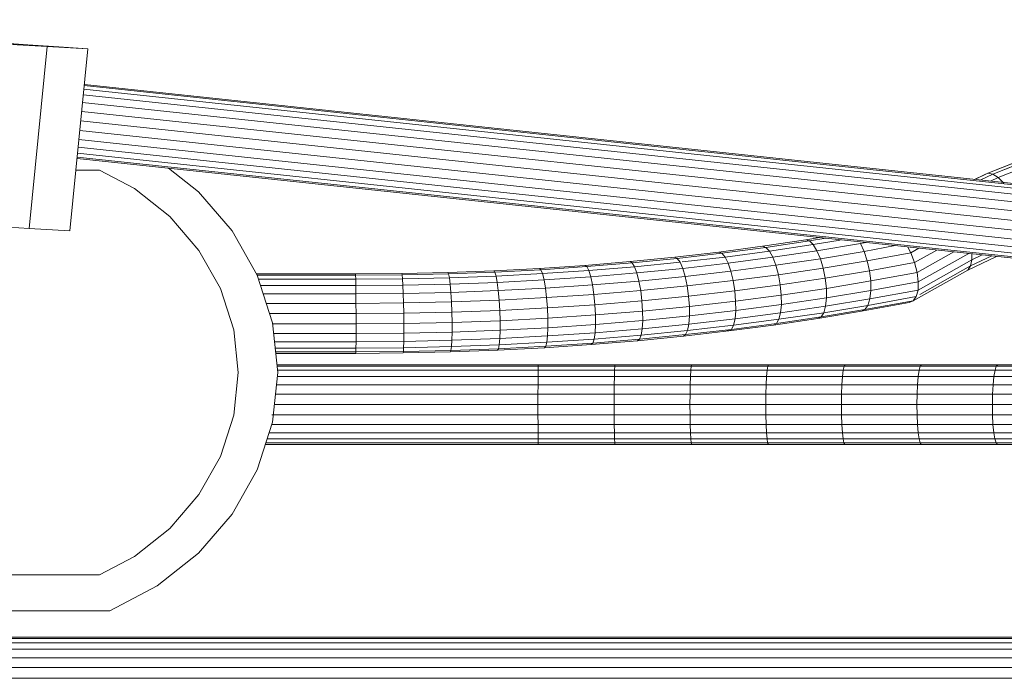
# Model space of a CAD drawing. Header units: millimetres. Extents: x -5903 to 5148, y -923 to 11622.
# Tile 6 of 37: x 2780 to 3084, y 7198 to 7402. Entities that reach past the tile are written whole.
import ezdxf

# ---------------------------------------------------------------- set-up
doc = ezdxf.new("R2010")
doc.units = ezdxf.units.MM
doc.layers.add('G-XREF-____-OTLN', color=7, linetype='Continuous', lineweight=9, true_color=0x007f7f)
doc.layers.add('I-FURN-____-OTLN', color=7, linetype='Continuous', lineweight=9)

# ---------------------------------------------------------------- blocks, each defined once
blk = doc.blocks.new('Gym_Bicycle - BYCYCLE_dwg-951122-Level 1')
at = {"layer": 'G-XREF-____-OTLN'}
for p, q in [((1582.37, 201.99), (828.97, 201.99)), ((1582.37, 201.99), (828.97, 201.99)), ((1582.37, 201.99), (828.97, 201.99)), ((1582.37, 198.7), (828.97, 198.7)), ((828.97, 198.7), (1582.37, 198.7)), ((1582.37, 195.64), (828.97, 195.64)), ((828.97, 195.64), (1582.37, 195.64)), ((1580.83, 193.01), (828.97, 193.01)), ((828.97, 193.01), (1580.83, 193.01)), ((828.97, 190.99), (1579.83, 190.99)), ((828.97, 190.99), (1579.83, 190.99)), ((1579.83, 189.72), (828.97, 189.72)), ((828.97, 189.72), (1579.83, 189.72)), ((1578.97, 189.29), (828.97, 189.29)), ((828.97, 189.29), (1578.97, 189.29)), ((1253.94, 181.11), (1239.36, 173.44)), ((1253.94, 181.11), (1454.83, 181.11)), ((1253.94, 181.11), (1454.83, 181.11)), ((1226.62, 163.39), (1239.36, 173.44)), ((1257.18, 170.03), (1246.41, 164.36)), ((1451.07, 170.03), (1257.18, 170.03)), ((1451.07, 170.03), (1257.18, 170.03)), ((1246.41, 164.36), (1235.43, 155.69)), ((1216.21, 151.3), (1226.62, 163.39)), ((1226.45, 145.28), (1235.43, 155.69)), ((1216.21, 151.3), (1208.49, 137.64)), ((1219.8, 133.49), (1226.45, 145.28)), ((1208.49, 137.64), (1203.74, 122.88)), ((1215.7, 120.77), (1219.8, 133.49)), ((956.44, 129.75), (979.9, 129.75)), ((956.92, 129.33), (980.32, 129.33)), ((957.38, 128.1), (980.71, 128.1)), ((979.9, 129.75), (1003.43, 129.75)), ((979.9, 129.75), (980.32, 129.33)), ((980.32, 129.33), (980.71, 128.1)), ((980.32, 129.33), (1003.78, 129.33)), ((980.71, 128.1), (980.32, 129.33)), ((981.04, 126.15), (980.71, 128.1)), ((980.71, 128.1), (1004.1, 128.1)), ((1003.43, 129.75), (1027.02, 129.75)), ((1003.78, 129.33), (1003.43, 129.75)), ((1003.78, 129.33), (1027.3, 129.33)), ((1003.78, 129.33), (1004.1, 128.1)), ((1004.38, 126.15), (1004.1, 128.1)), ((1004.1, 128.1), (1027.56, 128.1)), ((1004.1, 128.1), (1004.38, 126.15)), ((1027.02, 129.75), (1050.65, 129.75)), ((1027.02, 129.75), (1027.3, 129.33)), ((1027.3, 129.33), (1050.86, 129.33)), ((1027.3, 129.33), (1027.56, 128.1)), ((1027.56, 128.1), (1027.78, 126.15)), ((1027.56, 128.1), (1051.06, 128.1)), ((1027.56, 128.1), (1027.78, 126.15)), ((1050.65, 129.75), (1074.32, 129.75)), ((1050.86, 129.33), (1050.65, 129.75)), ((1050.86, 129.33), (1051.06, 128.1)), ((1050.86, 129.33), (1074.46, 129.33)), ((1051.06, 128.1), (1050.86, 129.33)), ((1051.22, 126.15), (1051.06, 128.1)), ((1051.06, 128.1), (1074.59, 128.1)), ((1074.32, 129.75), (1098.01, 129.75)), ((1074.46, 129.33), (1074.32, 129.75)), ((1074.46, 129.33), (1074.59, 128.1)), ((1074.46, 129.33), (1098.08, 129.33)), ((1074.7, 126.15), (1074.59, 128.1)), ((1074.59, 128.1), (1098.14, 128.1)), ((1098.01, 129.75), (1121.71, 129.75)), ((1098.01, 129.75), (1098.08, 129.33)), ((1098.08, 129.33), (1098.14, 128.1)), ((1098.08, 129.33), (1121.73, 129.33)), ((1098.2, 126.15), (1098.14, 128.1)), ((1098.14, 128.1), (1121.75, 128.1)), ((1098.14, 128.1), (1121.75, 128.1)), ((1121.71, 129.75), (1205.95, 129.75)), ((1121.73, 129.33), (1121.71, 129.75)), ((1121.71, 129.75), (1205.95, 129.75)), ((1121.73, 129.33), (1205.81, 129.33)), ((1121.73, 129.33), (1121.75, 128.1)), ((1205.81, 129.33), (1121.73, 129.33)), ((1121.73, 129.33), (1121.75, 128.1)), ((1121.76, 126.15), (1121.75, 128.1)), ((1121.75, 128.1), (1205.42, 128.1)), ((1121.75, 128.1), (1205.42, 128.1)), ((1121.75, 128.1), (1121.76, 126.15)), ((957.76, 126.15), (981.04, 126.15)), ((981.04, 126.15), (981.28, 123.61)), ((981.04, 126.15), (1004.38, 126.15)), ((1004.38, 126.15), (1004.59, 123.61)), ((1004.38, 126.15), (1027.78, 126.15)), ((1027.94, 123.61), (1027.78, 126.15)), ((1027.78, 126.15), (1051.22, 126.15)), ((1051.35, 123.61), (1051.22, 126.15)), ((1051.22, 126.15), (1074.7, 126.15)), ((1074.7, 126.15), (1074.78, 123.61)), ((1074.7, 126.15), (1098.2, 126.15)), ((1098.2, 126.15), (1098.24, 123.61)), ((1098.2, 126.15), (1121.76, 126.15)), ((1121.76, 126.15), (1121.77, 123.61)), ((1121.76, 126.15), (1204.79, 126.15)), ((1121.76, 126.15), (1204.79, 126.15)), ((958.05, 123.61), (981.28, 123.61)), ((981.28, 123.61), (981.44, 120.66)), ((981.28, 123.61), (1004.59, 123.61)), ((1004.59, 123.61), (1004.71, 120.66)), ((1004.59, 123.61), (1027.94, 123.61)), ((1028.05, 120.66), (1027.94, 123.61)), ((1027.94, 123.61), (1051.35, 123.61)), ((1051.42, 120.66), (1051.35, 123.61)), ((1051.35, 123.61), (1074.78, 123.61)), ((1074.83, 120.66), (1074.78, 123.61)), ((1074.78, 123.61), (1098.24, 123.61)), ((1098.27, 120.66), (1098.24, 123.61)), ((1098.24, 123.61), (1121.77, 123.61)), ((1121.77, 123.61), (1121.78, 120.66)), ((1121.77, 123.61), (1203.97, 123.61)), ((1203.74, 122.88), (1202.14, 107.57)), ((958.23, 120.66), (981.44, 120.66)), ((981.48, 117.48), (981.44, 120.66)), ((981.44, 120.66), (1004.71, 120.66)), ((981.44, 120.66), (981.48, 117.48)), ((1004.75, 117.48), (1004.71, 120.66)), ((1004.71, 120.66), (1028.05, 120.66)), ((1004.75, 117.48), (1004.71, 120.66)), ((1028.08, 117.48), (1028.05, 120.66)), ((1028.05, 120.66), (1051.42, 120.66)), ((1051.42, 120.66), (1051.45, 117.48)), ((1051.42, 120.66), (1074.83, 120.66)), ((1074.83, 120.66), (1074.85, 117.48)), ((1074.83, 120.66), (1098.27, 120.66)), ((1074.83, 120.66), (1074.85, 117.48)), ((1098.27, 117.48), (1098.27, 120.66)), ((1098.27, 120.66), (1121.78, 120.66)), ((1098.27, 120.66), (1098.27, 117.48)), ((1121.78, 120.66), (1121.78, 117.48)), ((1121.78, 120.66), (1203.97, 120.66)), ((1121.78, 117.48), (1121.78, 120.66)), ((1214.32, 107.57), (1215.7, 120.77)), ((958.28, 117.48), (981.48, 117.48)), ((981.42, 114.31), (981.48, 117.48)), ((981.48, 117.48), (1004.75, 117.48)), ((981.48, 117.48), (1004.75, 117.48)), ((1004.7, 114.31), (1004.75, 117.48)), ((1004.75, 117.48), (1004.7, 114.31)), ((1004.75, 117.48), (1028.08, 117.48)), ((1028.03, 114.31), (1028.08, 117.48)), ((1028.08, 117.48), (1051.45, 117.48)), ((1051.45, 117.48), (1051.41, 114.31)), ((1051.45, 117.48), (1074.85, 117.48)), ((1074.85, 117.48), (1074.83, 114.31)), ((1074.85, 117.48), (1074.83, 114.31)), ((1074.85, 117.48), (1098.27, 117.48)), ((1098.26, 114.31), (1098.27, 117.48)), ((1098.27, 117.48), (1121.78, 117.48)), ((1121.78, 114.31), (1121.78, 117.48)), ((1121.78, 117.48), (1203.17, 117.48)), ((1121.78, 114.31), (1121.78, 117.48)), ((958.21, 114.31), (981.42, 114.31)), ((981.42, 114.31), (981.25, 111.35)), ((981.42, 114.31), (1004.7, 114.31)), ((1004.56, 111.35), (1004.7, 114.31)), ((1004.7, 114.31), (1028.03, 114.31)), ((1027.92, 111.35), (1028.03, 114.31)), ((1028.03, 114.31), (1051.41, 114.31)), ((1051.41, 114.31), (1051.33, 111.35)), ((1051.41, 114.31), (1074.83, 114.31)), ((1074.77, 111.35), (1074.83, 114.31)), ((1074.83, 114.31), (1074.77, 111.35)), ((1074.83, 114.31), (1098.26, 114.31)), ((1098.24, 111.35), (1098.26, 114.31)), ((1098.26, 114.31), (1121.78, 114.31)), ((1121.77, 111.35), (1121.78, 114.31)), ((1121.78, 114.31), (1202.84, 114.31)), ((1202.84, 114.31), (1121.78, 114.31)), ((958.01, 111.35), (981.25, 111.35)), ((980.98, 108.81), (981.25, 111.35)), ((981.25, 111.35), (1004.56, 111.35)), ((1004.56, 111.35), (1004.34, 108.81)), ((1004.56, 111.35), (1027.92, 111.35)), ((1027.92, 111.35), (1027.74, 108.81)), ((1027.92, 111.35), (1051.33, 111.35)), ((1051.33, 111.35), (1051.2, 108.81)), ((1051.33, 111.35), (1051.2, 108.81)), ((1051.33, 111.35), (1074.77, 111.35)), ((1074.77, 111.35), (1074.68, 108.81)), ((1074.77, 111.35), (1098.24, 111.35)), ((1098.19, 108.81), (1098.24, 111.35)), ((1098.24, 111.35), (1121.77, 111.35)), ((1121.76, 108.81), (1121.77, 111.35)), ((1121.77, 111.35), (1202.53, 111.35)), ((1121.77, 111.35), (1202.53, 111.35)), ((1264.11, 41.48), (652.61, 106.67)), ((1264.11, 41.48), (652.61, 106.67)), ((957.3, 106.86), (980.64, 106.86)), ((957.7, 108.81), (980.98, 108.81)), ((980.25, 105.64), (980.64, 106.86)), ((980.98, 108.81), (980.64, 106.86)), ((980.64, 106.86), (1004.05, 106.86)), ((980.98, 108.81), (1004.34, 108.81)), ((1004.05, 106.86), (1003.72, 105.64)), ((1004.05, 106.86), (1004.34, 108.81)), ((1004.05, 106.86), (1027.52, 106.86)), ((1004.34, 108.81), (1027.74, 108.81)), ((1027.52, 106.86), (1027.25, 105.64)), ((1027.25, 105.64), (1027.52, 106.86)), ((1027.74, 108.81), (1027.52, 106.86)), ((1027.52, 106.86), (1051.03, 106.86)), ((1027.74, 108.81), (1051.2, 108.81)), ((1050.83, 105.64), (1051.03, 106.86)), ((1051.2, 108.81), (1051.03, 106.86)), ((1051.03, 106.86), (1074.57, 106.86)), ((1051.03, 106.86), (1074.57, 106.86)), ((1051.2, 108.81), (1074.68, 108.81)), ((1074.44, 105.64), (1074.57, 106.86)), ((1074.57, 106.86), (1074.68, 108.81)), ((1074.57, 106.86), (1098.13, 106.86)), ((1074.68, 108.81), (1098.19, 108.81)), ((1098.13, 106.86), (1098.07, 105.64)), ((1098.13, 106.86), (1098.07, 105.64)), ((1098.13, 106.86), (1098.19, 108.81)), ((1098.13, 106.86), (1121.74, 106.86)), ((1098.19, 108.81), (1121.76, 108.81)), ((1121.74, 106.86), (1121.73, 105.64)), ((1121.74, 106.86), (1121.73, 105.64)), ((1121.74, 106.86), (1121.76, 108.81)), ((1121.74, 106.86), (1202.21, 106.86)), ((1121.76, 108.81), (1202.27, 108.81)), ((1203.74, 92.26), (1202.14, 107.57)), ((1215.7, 94.37), (1214.32, 107.57)), ((1263.95, 39.88), (652.17, 105.1)), ((652.17, 105.1), (1263.95, 39.88)), ((1264.07, 41.05), (652.5, 106.25)), ((1264.07, 41.05), (652.5, 106.25)), ((956.35, 105.22), (979.83, 105.22)), ((956.84, 105.64), (980.25, 105.64)), ((980.25, 105.64), (979.83, 105.22)), ((979.83, 105.22), (1003.37, 105.22)), ((980.25, 105.64), (1003.72, 105.64)), ((1003.37, 105.22), (1003.72, 105.64)), ((1003.37, 105.22), (1026.97, 105.22)), ((1003.72, 105.64), (1027.25, 105.64)), ((1026.97, 105.22), (1027.25, 105.64)), ((1026.97, 105.22), (1050.62, 105.22)), ((1027.25, 105.64), (1050.83, 105.64)), ((1050.83, 105.64), (1050.62, 105.22)), ((1050.62, 105.22), (1074.3, 105.22)), ((1074.3, 105.22), (1050.62, 105.22)), ((1050.83, 105.64), (1074.44, 105.64)), ((1074.44, 105.64), (1074.3, 105.22)), ((1074.3, 105.22), (1098, 105.22)), ((1074.44, 105.64), (1098.07, 105.64)), ((1098, 105.22), (1098.07, 105.64)), ((1098.07, 105.64), (1098, 105.22)), ((1098, 105.22), (1121.71, 105.22)), ((1098.07, 105.64), (1121.73, 105.64)), ((1121.71, 105.22), (1121.73, 105.64)), ((1121.71, 105.22), (1202.38, 105.22)), ((1121.73, 105.64), (1202.34, 105.64)), ((1121.73, 105.64), (1202.34, 105.64)), ((1263.53, 35.65), (650.69, 100.98)), ((1263.53, 35.65), (650.69, 100.98)), ((1263.77, 38.03), (651.59, 103.3)), ((1263.77, 38.03), (651.59, 103.3)), ((1134.28, 100.68), (1119.78, 99.92)), ((1133.97, 100.25), (1148.64, 100.8)), ((1133.97, 100.25), (1134.28, 100.68)), ((1148.84, 101.22), (1134.28, 100.68)), ((1148.64, 100.8), (1148.47, 99.58)), ((1148.84, 101.22), (1148.64, 100.8)), ((1148.64, 100.8), (1163.35, 101.13)), ((1148.84, 101.22), (1163.45, 101.55)), ((1163.26, 99.91), (1163.35, 101.13)), ((1163.35, 101.13), (1163.45, 101.55)), ((1178.01, 101.24), (1163.35, 101.13)), ((1178.03, 101.66), (1163.45, 101.55)), ((1163.45, 101.55), (1178.03, 101.66)), ((1178.01, 101.24), (1177.99, 100.02)), ((1178.01, 101.24), (1178.03, 101.66)), ((1202.8, 101.24), (1178.01, 101.24)), ((1202.8, 101.24), (1178.01, 101.24)), ((1202.76, 101.66), (1178.03, 101.66)), ((1263.26, 32.88), (648.31, 98.44)), ((1263.26, 32.88), (648.31, 98.44)), ((1090.45, 97.3), (1076.18, 95.89)), ((1091.07, 97.75), (1076.89, 96.34)), ((1076.89, 96.34), (1091.07, 97.75)), ((1090.45, 97.3), (1089.95, 96.06)), ((1089.95, 96.06), (1090.45, 97.3)), ((1104.86, 98.5), (1090.45, 97.3)), ((1090.45, 97.3), (1091.07, 97.75)), ((1105.37, 98.94), (1091.07, 97.75)), ((1104.44, 97.26), (1104.86, 98.5)), ((1119.04, 98.25), (1104.44, 97.26)), ((1119.04, 98.25), (1104.44, 97.26)), ((1119.37, 99.49), (1104.86, 98.5)), ((1104.86, 98.5), (1105.37, 98.94)), ((1119.78, 99.92), (1105.37, 98.94)), ((1118.81, 96.3), (1119.04, 98.25)), ((1118.81, 96.3), (1119.04, 98.25)), ((1119.04, 98.25), (1119.37, 99.49)), ((1133.72, 99.02), (1119.04, 98.25)), ((1133.72, 99.02), (1119.04, 98.25)), ((1133.97, 100.25), (1119.37, 99.49)), ((1133.97, 100.25), (1119.37, 99.49)), ((1119.37, 99.49), (1119.78, 99.92)), ((1133.72, 99.02), (1133.55, 97.07)), ((1133.55, 97.07), (1133.72, 99.02)), ((1133.55, 97.07), (1148.35, 97.63)), ((1133.97, 100.25), (1133.72, 99.02)), ((1133.72, 99.02), (1148.47, 99.58)), ((1148.35, 97.63), (1148.3, 95.09)), ((1148.3, 95.09), (1148.35, 97.63)), ((1148.47, 99.58), (1148.35, 97.63)), ((1148.35, 97.63), (1163.21, 97.96)), ((1148.35, 97.63), (1163.21, 97.96)), ((1148.47, 99.58), (1163.26, 99.91)), ((1163.21, 97.96), (1163.18, 95.42)), ((1163.21, 97.96), (1163.26, 99.91)), ((1177.97, 98.07), (1163.21, 97.96)), ((1177.99, 100.02), (1163.26, 99.91)), ((1177.99, 100.02), (1163.26, 99.91)), ((1177.96, 95.53), (1177.97, 98.07)), ((1177.99, 100.02), (1177.97, 98.07)), ((1177.97, 98.07), (1177.99, 100.02)), ((1203.13, 98.07), (1177.97, 98.07)), ((1203.13, 98.07), (1177.97, 98.07)), ((1202.93, 100.02), (1177.99, 100.02)), ((1262.96, 29.92), (646.32, 95.66)), ((646.32, 95.66), (1262.96, 29.92)), ((1062.06, 94.26), (1048.11, 92.43)), ((1062.87, 94.73), (1049.02, 92.91)), ((1075.6, 94.63), (1061.4, 93)), ((1062.06, 94.26), (1061.4, 93)), ((1076.18, 95.89), (1062.06, 94.26)), ((1062.06, 94.26), (1062.87, 94.73)), ((1076.89, 96.34), (1062.87, 94.73)), ((1063.79, 94.37), (1062.95, 94.7)), ((1063.79, 94.37), (1062.95, 94.7)), ((1075.6, 94.63), (1075.2, 92.66)), ((1089.95, 96.06), (1075.6, 94.63)), ((1076.18, 95.89), (1075.6, 94.63)), ((1076.18, 95.89), (1076.89, 96.34)), ((1089.61, 94.09), (1089.95, 96.06)), ((1104.15, 95.3), (1089.61, 94.09)), ((1104.44, 97.26), (1089.95, 96.06)), ((1104.44, 97.26), (1089.95, 96.06)), ((1104.02, 92.76), (1104.15, 95.3)), ((1104.15, 95.3), (1104.44, 97.26)), ((1118.81, 96.3), (1104.15, 95.3)), ((1104.15, 95.3), (1118.81, 96.3)), ((1118.81, 96.3), (1118.7, 93.75)), ((1133.46, 94.53), (1118.7, 93.75)), ((1133.55, 97.07), (1118.81, 96.3)), ((1133.55, 97.07), (1133.46, 94.53)), ((1133.46, 94.53), (1133.55, 97.07)), ((1148.3, 95.09), (1133.46, 94.53)), ((1148.3, 95.09), (1133.46, 94.53)), ((1133.48, 91.57), (1133.46, 94.53)), ((1148.3, 95.09), (1163.18, 95.42)), ((1163.18, 95.42), (1148.3, 95.09)), ((1148.31, 92.13), (1148.3, 95.09)), ((1148.31, 92.13), (1148.3, 95.09)), ((1177.96, 95.53), (1163.18, 95.42)), ((1163.18, 95.42), (1177.96, 95.53)), ((1163.18, 95.42), (1163.18, 92.46)), ((1163.18, 92.46), (1163.18, 95.42)), ((1203.4, 95.53), (1177.96, 95.53)), ((1177.96, 92.57), (1177.96, 95.53)), ((1177.96, 92.57), (1177.96, 95.53)), ((1219.8, 81.65), (1215.7, 94.37)), ((1262.67, 26.97), (642.57, 93.08)), ((642.57, 93.08), (1262.67, 26.97)), ((1048.11, 92.43), (1034.35, 90.38)), ((1049.02, 92.91), (1035.36, 90.88)), ((1061.4, 93), (1047.37, 91.15)), ((1047.37, 91.15), (1048.11, 92.43)), ((1048.11, 92.43), (1049.02, 92.91)), ((1060.94, 91.02), (1061.4, 93)), ((1075.2, 92.66), (1060.94, 91.02)), ((1075.2, 92.66), (1060.94, 91.02)), ((1075.01, 90.11), (1075.2, 92.66)), ((1089.45, 91.54), (1075.01, 90.11)), ((1075.01, 90.11), (1089.45, 91.54)), ((1089.61, 94.09), (1075.2, 92.66)), ((1089.61, 94.09), (1075.2, 92.66)), ((1089.45, 91.54), (1089.61, 94.09)), ((1104.02, 92.76), (1089.45, 91.54)), ((1089.47, 88.59), (1089.45, 91.54)), ((1089.45, 91.54), (1089.47, 88.59)), ((1118.7, 93.75), (1104.02, 92.76)), ((1118.7, 93.75), (1104.02, 92.76)), ((1104.03, 89.8), (1104.02, 92.76)), ((1104.02, 92.76), (1104.03, 89.8)), ((1118.7, 93.75), (1118.71, 90.8)), ((1118.71, 90.8), (1118.7, 93.75)), ((1133.48, 91.57), (1118.71, 90.8)), ((1133.48, 91.57), (1118.71, 90.8)), ((1148.31, 92.13), (1133.48, 91.57)), ((1148.31, 92.13), (1133.48, 91.57)), ((1133.58, 88.4), (1133.48, 91.57)), ((1148.31, 92.13), (1163.18, 92.46)), ((1163.18, 92.46), (1148.31, 92.13)), ((1148.38, 88.96), (1148.31, 92.13)), ((1148.38, 88.96), (1148.31, 92.13)), ((1177.96, 92.57), (1163.18, 92.46)), ((1177.96, 92.57), (1163.18, 92.46)), ((1163.22, 89.29), (1163.18, 92.46)), ((1163.22, 89.29), (1163.18, 92.46)), ((1203.74, 92.57), (1177.96, 92.57)), ((1177.97, 89.4), (1177.96, 92.57)), ((1177.97, 89.4), (1177.96, 92.57)), ((1203.74, 92.26), (1208.49, 77.5)), ((1262.16, 21.89), (636.07, 88.64)), ((1262.16, 21.89), (636.07, 88.64)), ((1262.4, 24.23), (639.78, 90.61)), ((1262.4, 24.23), (639.78, 90.61)), ((1021.92, 88.65), (1007.2, 85.94)), ((1033.54, 89.1), (1019.92, 86.84)), ((1034.35, 90.38), (1020.81, 88.14)), ((1020.81, 88.14), (1021.92, 88.65)), ((1035.36, 90.88), (1021.92, 88.65)), ((1046.86, 89.17), (1032.97, 87.11)), ((1032.97, 87.11), (1046.86, 89.17)), ((1032.97, 87.11), (1033.54, 89.1)), ((1033.54, 89.1), (1032.97, 87.11)), ((1047.37, 91.15), (1033.54, 89.1)), ((1047.37, 91.15), (1033.54, 89.1)), ((1033.54, 89.1), (1034.35, 90.38)), ((1034.35, 90.38), (1035.36, 90.88)), ((1046.86, 89.17), (1046.62, 86.61)), ((1060.72, 88.47), (1046.62, 86.61)), ((1046.86, 89.17), (1047.37, 91.15)), ((1060.94, 91.02), (1046.86, 89.17)), ((1060.94, 91.02), (1060.72, 88.47)), ((1060.72, 88.47), (1060.94, 91.02)), ((1075.01, 90.11), (1060.72, 88.47)), ((1060.75, 85.51), (1060.72, 88.47)), ((1060.72, 88.47), (1060.75, 85.51)), ((1075.04, 87.16), (1075.01, 90.11)), ((1089.47, 88.59), (1075.04, 87.16)), ((1104.03, 89.8), (1089.47, 88.59)), ((1089.47, 88.59), (1089.68, 85.42)), ((1118.71, 90.8), (1104.03, 89.8)), ((1104.03, 89.8), (1104.21, 86.63)), ((1104.21, 86.63), (1104.03, 89.8)), ((1118.85, 87.63), (1118.71, 90.8)), ((1133.58, 88.4), (1118.85, 87.63)), ((1148.38, 88.96), (1133.58, 88.4)), ((1133.58, 88.4), (1148.38, 88.96)), ((1133.77, 85.23), (1133.58, 88.4)), ((1163.22, 89.29), (1148.38, 88.96)), ((1148.51, 85.78), (1148.38, 88.96)), ((1148.38, 88.96), (1148.51, 85.78)), ((1163.22, 89.29), (1177.97, 89.4)), ((1177.97, 89.4), (1163.22, 89.29)), ((1163.28, 86.11), (1163.22, 89.29)), ((1204.66, 89.4), (1177.97, 89.4)), ((1177.97, 89.4), (1177.99, 86.22)), ((1177.99, 86.22), (1177.97, 89.4)), ((1261.84, 18.65), (630.46, 85.96)), ((1261.84, 18.65), (630.46, 85.96)), ((1261.88, 19), (631.09, 86.25)), ((1261.88, 19), (631.09, 86.25)), ((1261.99, 20.11), (633.06, 87.16)), ((633.06, 87.16), (1261.99, 20.11)), ((1005.91, 85.4), (989.1, 75.97)), ((1019.92, 86.84), (1004.97, 84.09)), ((1004.97, 84.09), (1005.91, 85.4)), ((1020.81, 88.14), (1005.91, 85.4)), ((1005.91, 85.4), (1007.2, 85.94)), ((1032.97, 87.11), (1019.3, 84.84)), ((1032.97, 87.11), (1019.3, 84.84)), ((1019.92, 86.84), (1019.3, 84.84)), ((1019.3, 84.84), (1019.92, 86.84)), ((1020.81, 88.14), (1019.92, 86.84)), ((1032.97, 87.11), (1032.7, 84.55)), ((1032.7, 84.55), (1032.97, 87.11)), ((1046.62, 86.61), (1032.7, 84.55)), ((1046.62, 86.61), (1046.65, 83.66)), ((1060.75, 85.51), (1046.65, 83.66)), ((1060.75, 85.51), (1046.65, 83.66)), ((1075.04, 87.16), (1060.75, 85.51)), ((1075.04, 87.16), (1060.75, 85.51)), ((1061.03, 82.36), (1060.75, 85.51)), ((1060.75, 85.51), (1061.03, 82.36)), ((1075.28, 84), (1075.04, 87.16)), ((1089.68, 85.42), (1075.28, 84)), ((1104.21, 86.63), (1089.68, 85.42)), ((1089.68, 85.42), (1104.21, 86.63)), ((1089.68, 85.42), (1090.06, 82.27)), ((1118.85, 87.63), (1104.21, 86.63)), ((1118.85, 87.63), (1104.21, 86.63)), ((1104.53, 83.47), (1104.21, 86.63)), ((1104.21, 86.63), (1104.53, 83.47)), ((1118.85, 87.63), (1119.11, 84.46)), ((1118.85, 87.63), (1119.11, 84.46)), ((1133.77, 85.23), (1119.11, 84.46)), ((1148.51, 85.78), (1133.77, 85.23)), ((1133.77, 85.23), (1148.51, 85.78)), ((1134.04, 82.28), (1133.77, 85.23)), ((1163.28, 86.11), (1148.51, 85.78)), ((1148.51, 85.78), (1163.28, 86.11)), ((1148.68, 82.83), (1148.51, 85.78)), ((1163.28, 86.11), (1177.99, 86.22)), ((1177.99, 86.22), (1163.28, 86.11)), ((1163.28, 86.11), (1163.37, 83.16)), ((1205.68, 86.22), (1177.99, 86.22)), ((1178.01, 83.27), (1177.99, 86.22)), ((1178.01, 83.27), (1177.99, 86.22)), ((1004.43, 82.11), (987.77, 72.76)), ((1003.87, 83.47), (988.2, 74.68)), ((1019.01, 82.28), (1004.34, 79.58)), ((1019.01, 82.28), (1004.34, 79.58)), ((1004.34, 79.58), (1004.43, 82.11)), ((1019.3, 84.84), (1004.43, 82.11)), ((1004.97, 84.09), (1004.43, 82.11)), ((1019.3, 84.84), (1019.01, 82.28)), ((1019.3, 84.84), (1019.01, 82.28)), ((1032.7, 84.55), (1019.01, 82.28)), ((1019.05, 79.32), (1019.01, 82.28)), ((1032.74, 81.59), (1032.7, 84.55)), ((1046.65, 83.66), (1032.74, 81.59)), ((1046.65, 83.66), (1046.96, 80.51)), ((1046.96, 80.51), (1046.65, 83.66)), ((1061.03, 82.36), (1046.96, 80.51)), ((1061.03, 82.36), (1046.96, 80.51)), ((1075.28, 84), (1061.03, 82.36)), ((1061.54, 79.21), (1061.03, 82.36)), ((1061.03, 82.36), (1061.54, 79.21)), ((1075.72, 80.85), (1075.28, 84)), ((1090.06, 82.27), (1075.72, 80.85)), ((1104.53, 83.47), (1090.06, 82.27)), ((1104.53, 83.47), (1090.06, 82.27)), ((1090.59, 79.33), (1090.06, 82.27)), ((1119.11, 84.46), (1104.53, 83.47)), ((1119.11, 84.46), (1104.53, 83.47)), ((1104.97, 80.53), (1104.53, 83.47)), ((1104.53, 83.47), (1104.97, 80.53)), ((1119.11, 84.46), (1119.46, 81.51)), ((1134.04, 82.28), (1119.46, 81.51)), ((1148.68, 82.83), (1134.04, 82.28)), ((1148.68, 82.83), (1134.04, 82.28)), ((1134.36, 79.75), (1134.04, 82.28)), ((1134.04, 82.28), (1134.36, 79.75)), ((1148.68, 82.83), (1163.37, 83.16)), ((1148.68, 82.83), (1148.9, 80.29)), ((1163.37, 83.16), (1178.01, 83.27)), ((1178.01, 83.27), (1163.37, 83.16)), ((1163.37, 83.16), (1163.48, 80.62)), ((1163.37, 83.16), (1163.48, 80.62)), ((1206.63, 83.27), (1178.01, 83.27)), ((1178.04, 80.73), (1178.01, 83.27)), ((1178.04, 80.73), (1178.01, 83.27)), ((1004.34, 79.58), (988.75, 70.83)), ((988.75, 70.83), (1004.34, 79.58)), ((1004.69, 76.68), (1004.34, 79.58)), ((1004.34, 79.58), (1004.69, 76.68)), ((1019.05, 79.32), (1004.69, 76.68)), ((1032.74, 81.59), (1019.05, 79.32)), ((1032.74, 81.59), (1019.05, 79.32)), ((1019.05, 79.32), (1019.42, 76.18)), ((1019.05, 79.32), (1019.42, 76.18)), ((1033.08, 78.44), (1032.74, 81.59)), ((1046.96, 80.51), (1033.08, 78.44)), ((1046.96, 80.51), (1033.08, 78.44)), ((1046.96, 80.51), (1047.53, 77.37)), ((1061.54, 79.21), (1047.53, 77.37)), ((1075.72, 80.85), (1061.54, 79.21)), ((1075.72, 80.85), (1061.54, 79.21)), ((1061.54, 79.21), (1062.24, 76.3)), ((1062.24, 76.3), (1061.54, 79.21)), ((1075.72, 80.85), (1076.34, 77.92)), ((1090.59, 79.33), (1076.34, 77.92)), ((1104.97, 80.53), (1090.59, 79.33)), ((1090.59, 79.33), (1091.23, 76.82)), ((1119.46, 81.51), (1104.97, 80.53)), ((1104.97, 80.53), (1119.46, 81.51)), ((1104.97, 80.53), (1105.51, 78.01)), ((1119.89, 78.99), (1119.46, 81.51)), ((1134.36, 79.75), (1119.89, 78.99)), ((1134.36, 79.75), (1119.89, 78.99)), ((1148.9, 80.29), (1134.36, 79.75)), ((1148.9, 80.29), (1134.36, 79.75)), ((1134.36, 79.75), (1134.72, 77.81)), ((1134.36, 79.75), (1134.72, 77.81)), ((1148.9, 80.29), (1163.48, 80.62)), ((1148.9, 80.29), (1163.48, 80.62)), ((1148.9, 80.29), (1149.14, 78.35)), ((1163.48, 80.62), (1178.04, 80.73)), ((1163.6, 78.67), (1163.48, 80.62)), ((1163.48, 80.62), (1163.6, 78.67)), ((1207.45, 80.73), (1178.04, 80.73)), ((1178.04, 80.73), (1178.07, 78.78)), ((1226.45, 69.87), (1219.8, 81.65)), ((1004.69, 76.68), (993.39, 70.34)), ((1004.69, 76.68), (993.39, 70.34)), ((1004.69, 76.68), (1005.47, 73.61)), ((1019.42, 76.18), (1005.47, 73.61)), ((1033.08, 78.44), (1019.42, 76.18)), ((1020.11, 73.06), (1019.42, 76.18)), ((1020.11, 73.06), (1019.42, 76.18)), ((1033.08, 78.44), (1033.71, 75.32)), ((1033.08, 78.44), (1033.71, 75.32)), ((1047.53, 77.37), (1033.71, 75.32)), ((1047.53, 77.37), (1033.71, 75.32)), ((1047.53, 77.37), (1048.31, 74.47)), ((1048.31, 74.47), (1047.53, 77.37)), ((1062.24, 76.3), (1048.31, 74.47)), ((1062.24, 76.3), (1048.31, 74.47)), ((1076.34, 77.92), (1062.24, 76.3)), ((1063.09, 73.81), (1062.24, 76.3)), ((1063.09, 73.81), (1062.24, 76.3)), ((1077.08, 75.42), (1076.34, 77.92)), ((1091.23, 76.82), (1077.08, 75.42)), ((1105.51, 78.01), (1091.23, 76.82)), ((1091.94, 74.91), (1091.23, 76.82)), ((1091.94, 74.91), (1091.23, 76.82)), ((1106.1, 76.09), (1091.94, 74.91)), ((1106.1, 76.09), (1091.94, 74.91)), ((1119.89, 78.99), (1105.51, 78.01)), ((1106.1, 76.09), (1105.51, 78.01)), ((1120.36, 77.05), (1106.1, 76.09)), ((1106.1, 76.09), (1106.7, 74.88)), ((1119.89, 78.99), (1120.36, 77.05)), ((1134.72, 77.81), (1120.36, 77.05)), ((1134.72, 77.81), (1120.36, 77.05)), ((1120.85, 75.84), (1120.36, 77.05)), ((1120.36, 77.05), (1120.85, 75.84)), ((1135.08, 76.59), (1120.85, 75.84)), ((1135.43, 76.18), (1121.32, 75.44)), ((1135.43, 76.18), (1121.32, 75.44)), ((1149.14, 78.35), (1134.72, 77.81)), ((1149.14, 78.35), (1134.72, 77.81)), ((1135.08, 76.59), (1134.72, 77.81)), ((1134.72, 77.81), (1135.08, 76.59)), ((1149.38, 77.13), (1135.08, 76.59)), ((1135.08, 76.59), (1135.43, 76.18)), ((1149.61, 76.71), (1135.43, 76.18)), ((1163.6, 78.67), (1149.14, 78.35)), ((1149.14, 78.35), (1149.38, 77.13)), ((1163.72, 77.45), (1149.38, 77.13)), ((1149.61, 76.71), (1149.38, 77.13)), ((1149.61, 76.71), (1163.84, 77.03)), ((1149.61, 76.71), (1163.84, 77.03)), ((1163.6, 78.67), (1178.07, 78.78)), ((1178.07, 78.78), (1163.6, 78.67)), ((1163.6, 78.67), (1163.72, 77.45)), ((1163.6, 78.67), (1163.72, 77.45)), ((1163.72, 77.45), (1178.1, 77.55)), ((1163.84, 77.03), (1163.72, 77.45)), ((1163.84, 77.03), (1178.13, 77.14)), ((1208.08, 78.78), (1178.07, 78.78)), ((1178.07, 78.78), (1178.1, 77.55)), ((1178.1, 77.55), (1178.07, 78.78)), ((1208.49, 77.55), (1178.1, 77.55)), ((1208.49, 77.55), (1178.1, 77.55)), ((1178.13, 77.14), (1178.1, 77.55)), ((1208.7, 77.14), (1178.13, 77.14)), ((1208.7, 77.14), (1178.13, 77.14)), ((1208.49, 77.5), (1216.21, 63.84)), ((989.1, 75.97), (980.17, 71.75)), ((980.17, 71.75), (989.1, 75.97)), ((988.2, 74.68), (981.66, 71.59)), ((987.77, 72.76), (988.2, 74.68)), ((989.1, 75.97), (988.2, 74.68)), ((1005.47, 73.61), (998.64, 69.78)), ((1005.47, 73.61), (998.64, 69.78)), ((1006.63, 70.58), (1005.47, 73.61)), ((1020.11, 73.06), (1006.63, 70.58)), ((1006.63, 70.58), (1020.11, 73.06)), ((1033.71, 75.32), (1020.11, 73.06)), ((1033.71, 75.32), (1020.11, 73.06)), ((1021.06, 70.18), (1020.11, 73.06)), ((1020.11, 73.06), (1021.06, 70.18)), ((1034.58, 72.43), (1033.71, 75.32)), ((1048.31, 74.47), (1034.58, 72.43)), ((1048.31, 74.47), (1049.26, 71.99)), ((1063.09, 73.81), (1049.26, 71.99)), ((1077.08, 75.42), (1063.09, 73.81)), ((1077.08, 75.42), (1063.09, 73.81)), ((1063.09, 73.81), (1064.02, 71.92)), ((1063.09, 73.81), (1064.02, 71.92)), ((1077.26, 73.44), (1064.02, 71.92)), ((1077.26, 73.44), (1064.02, 71.92)), ((1077.08, 75.42), (1077.91, 73.52)), ((1091.94, 74.91), (1077.91, 73.52)), ((1077.91, 73.52), (1078.75, 72.33)), ((1078.75, 72.33), (1077.91, 73.52)), ((1092.66, 73.71), (1078.75, 72.33)), ((1093.36, 73.33), (1079.56, 71.96)), ((1093.36, 73.33), (1079.56, 71.96)), ((1091.94, 74.91), (1092.66, 73.71)), ((1106.7, 74.88), (1092.66, 73.71)), ((1092.66, 73.71), (1093.36, 73.33)), ((1107.28, 74.49), (1093.36, 73.33)), ((1107.28, 74.49), (1093.36, 73.33)), ((1120.85, 75.84), (1106.7, 74.88)), ((1106.7, 74.88), (1107.28, 74.49)), ((1121.32, 75.44), (1107.28, 74.49)), ((1120.85, 75.84), (1121.32, 75.44)), ((987.77, 72.76), (984.63, 71.27)), ((984.63, 71.27), (987.77, 72.76)), ((987.77, 72.76), (987.83, 70.93)), ((987.77, 72.76), (987.83, 70.93)), ((1006.63, 70.58), (1004.15, 69.19)), ((1006.63, 70.58), (1004.15, 69.19)), ((1006.63, 70.58), (1007.54, 68.83)), ((1007.54, 68.83), (1006.63, 70.58)), ((1021.06, 70.18), (1011.44, 68.41)), ((1034.58, 72.43), (1021.06, 70.18)), ((1021.06, 70.18), (1034.58, 72.43)), ((1021.06, 70.18), (1022.21, 67.74)), ((1035.63, 69.97), (1022.21, 67.74)), ((1035.63, 69.97), (1034.58, 72.43)), ((1034.58, 72.43), (1035.63, 69.97)), ((1049.26, 71.99), (1035.63, 69.97)), ((1049.26, 71.99), (1035.63, 69.97)), ((1036.79, 68.1), (1035.63, 69.97)), ((1035.63, 69.97), (1036.79, 68.1)), ((1050.31, 70.11), (1036.79, 68.1)), ((1050.31, 70.11), (1049.26, 71.99)), ((1050.31, 70.11), (1049.26, 71.99)), ((1064.02, 71.92), (1050.31, 70.11)), ((1051.39, 68.96), (1050.31, 70.11)), ((1064.98, 70.75), (1051.39, 68.96)), ((1065.9, 70.39), (1052.42, 68.61)), ((1052.42, 68.61), (1065.9, 70.39)), ((1064.02, 71.92), (1064.98, 70.75)), ((1078.75, 72.33), (1064.98, 70.75)), ((1064.98, 70.75), (1065.9, 70.39)), ((1079.56, 71.96), (1065.9, 70.39)), ((1079.56, 71.96), (1078.75, 72.33)), ((1022.21, 67.74), (1020.58, 67.44)), ((1036.79, 68.1), (1028.51, 66.73)), ((1036.79, 68.1), (1028.51, 66.73)), ((1037.98, 66.97), (1032.9, 66.13)), ((1036.79, 68.1), (1037.98, 66.97)), ((1051.39, 68.96), (1037.98, 66.97)), ((1039.12, 66.64), (1037.98, 66.97)), ((1052.42, 68.61), (1039.12, 66.64)), ((1051.39, 68.96), (1052.42, 68.61)), ((1235.43, 59.45), (1226.45, 69.87)), ((1039.12, 66.64), (1034.81, 65.92)), ((1216.21, 63.84), (1226.62, 51.76)), ((1266.33, 63.82), (1260.75, 7.64)), ((1260.75, 7.64), (1266.33, 63.82)), ((1266.33, 63.82), (1278.88, 63.09)), ((1278.88, 63.09), (1266.33, 63.82)), ((1273.3, 6.92), (1278.88, 63.09)), ((1273.3, 6.92), (1278.88, 63.09)), ((1278.88, 63.09), (1291.83, 62.34)), ((1291.83, 62.34), (1278.88, 63.09)), ((1235.43, 59.45), (1246.41, 50.78)), ((1226.62, 51.76), (1235.82, 44.49)), ((977.96, 49.09), (979.71, 47.37)), ((979.71, 47.37), (977.96, 49.09)), ((1246.41, 50.78), (1257.18, 45.12)), ((979.71, 47.37), (961.91, 40.34)), ((981.37, 46.33), (963.36, 39.22)), ((982.85, 46.05), (964.64, 38.86)), ((982.06, 48.48), (979.71, 47.37)), ((981.37, 46.33), (979.71, 47.37)), ((981.37, 46.33), (979.71, 47.37)), ((985.21, 48.14), (981.37, 46.33)), ((981.37, 46.33), (982.85, 46.05)), ((986.9, 47.96), (982.85, 46.05)), ((982.85, 46.05), (984.03, 46.55)), ((984.03, 46.55), (982.85, 46.08)), ((982.85, 46.08), (984.03, 46.55)), ((987.01, 47.95), (984.03, 46.55)), ((1264.47, 45.12), (1257.18, 45.12)), ((1264.47, 45.12), (1257.18, 45.12)), ((1269.77, 7.03), (1260.75, 7.64)), ((1273.3, 6.92), (1260.75, 7.64)), ((1279.32, 6.38), (1269.77, 7.03)), ((1273.3, 6.92), (1286.25, 6.16)), ((1289.39, 5.71), (1279.32, 6.38))]:
    blk.add_line(p, q, dxfattribs=at)
at = {"layer": 'G-XREF-____-OTLN', "flags": 128}
for points in [[(1202.14, 107.57), (1203.74, 122.88), (1208.49, 137.64), (1216.21, 151.3), (1226.62, 163.39), (1239.36, 173.44), (1253.94, 181.11)], [(1257.18, 170.03), (1246.41, 164.36), (1235.43, 155.69), (1226.45, 145.28), (1219.8, 133.49), (1215.7, 120.77), (1214.32, 107.57)], [(934.12, 128.1), (957.38, 128.1), (980.71, 128.1), (981.04, 126.15)], [(957.38, 128.1), (956.92, 129.33), (980.32, 129.33), (979.9, 129.75), (956.44, 129.75)], [(1003.43, 129.75), (1003.78, 129.33), (1027.3, 129.33), (1050.86, 129.33), (1050.65, 129.75), (1027.02, 129.75), (1003.43, 129.75), (979.9, 129.75)], [(980.32, 129.33), (1003.78, 129.33), (1004.1, 128.1)], [(1051.22, 126.15), (1051.06, 128.1), (1027.56, 128.1), (1004.1, 128.1), (980.71, 128.1)], [(1027.02, 129.75), (1027.3, 129.33), (1027.56, 128.1)], [(1050.86, 129.33), (1074.46, 129.33), (1074.32, 129.75), (1050.65, 129.75)], [(1074.7, 126.15), (1074.59, 128.1), (1051.06, 128.1)], [(1074.59, 128.1), (1074.46, 129.33), (1098.08, 129.33), (1098.01, 129.75), (1074.32, 129.75)], [(1098.2, 126.15), (1098.14, 128.1), (1074.59, 128.1)], [(1098.01, 129.75), (1121.71, 129.75), (1121.73, 129.33), (1098.08, 129.33), (1098.14, 128.1)], [(617.13, 126.15), (842.72, 126.15), (865.54, 126.15), (888.44, 126.15), (911.45, 126.15), (934.56, 126.15), (957.76, 126.15), (958.05, 123.61), (981.28, 123.61), (1004.59, 123.61)], [(934.56, 126.15), (934.89, 123.61), (958.05, 123.61), (958.23, 120.66), (981.44, 120.66)], [(1004.71, 120.66), (981.44, 120.66), (981.28, 123.61), (981.04, 126.15), (957.76, 126.15)], [(981.04, 126.15), (1004.38, 126.15), (1004.59, 123.61), (1027.94, 123.61), (1028.05, 120.66), (1051.42, 120.66), (1051.45, 117.48)], [(1004.38, 126.15), (1027.78, 126.15), (1051.22, 126.15), (1051.35, 123.61), (1074.78, 123.61)], [(1027.78, 126.15), (1027.94, 123.61), (1051.35, 123.61), (1051.42, 120.66), (1074.83, 120.66)], [(1098.24, 123.61), (1074.78, 123.61), (1074.7, 126.15), (1051.22, 126.15)], [(1203.97, 123.61), (1121.77, 123.61), (1121.76, 126.15), (1098.2, 126.15), (1074.7, 126.15)], [(1121.77, 123.61), (1098.24, 123.61), (1098.2, 126.15)], [(1004.59, 123.61), (1004.71, 120.66), (1028.05, 120.66), (1028.08, 117.48)], [(1074.78, 123.61), (1074.83, 120.66), (1098.27, 120.66)], [(1121.78, 120.66), (1098.27, 120.66), (1098.24, 123.61)], [(1203.97, 120.66), (1121.78, 120.66), (1121.77, 123.61)], [(958.21, 114.31), (958.28, 117.48), (981.48, 117.48), (981.42, 114.31), (1004.7, 114.31), (1004.56, 111.35), (1004.34, 108.81)], [(1098.24, 111.35), (1098.26, 114.31), (1074.83, 114.31), (1051.41, 114.31), (1028.03, 114.31), (1028.08, 117.48), (1004.75, 117.48)], [(1028.08, 117.48), (1051.45, 117.48), (1051.41, 114.31), (1051.33, 111.35)], [(1051.45, 117.48), (1074.85, 117.48), (1098.27, 117.48), (1098.26, 114.31)], [(1098.27, 117.48), (1121.78, 117.48), (1203.17, 117.48)], [(1074.77, 111.35), (1051.33, 111.35), (1027.92, 111.35), (1004.56, 111.35), (981.25, 111.35), (981.42, 114.31), (958.21, 114.31), (958.01, 111.35), (957.7, 108.81)], [(1004.7, 114.31), (1028.03, 114.31), (1027.92, 111.35), (1027.74, 108.81), (1051.2, 108.81)], [(1098.26, 114.31), (1121.78, 114.31), (1121.77, 111.35)], [(934.84, 111.35), (958.01, 111.35), (981.25, 111.35), (980.98, 108.81), (980.64, 106.86), (1004.05, 106.86)], [(1098.19, 108.81), (1098.24, 111.35), (1074.77, 111.35), (1074.68, 108.81)], [(1202.27, 108.81), (1121.76, 108.81), (1121.77, 111.35), (1098.24, 111.35)], [(979.83, 105.22), (956.35, 105.22), (956.84, 105.64), (933.52, 105.64), (934.04, 106.86)], [(1004.34, 108.81), (1004.05, 106.86), (1027.52, 106.86), (1027.74, 108.81), (1004.34, 108.81), (980.98, 108.81), (957.7, 108.81), (957.3, 106.86), (980.64, 106.86)], [(980.64, 106.86), (980.25, 105.64), (1003.72, 105.64), (1003.37, 105.22), (1026.97, 105.22), (1050.62, 105.22), (1050.83, 105.64), (1027.25, 105.64), (1026.97, 105.22)], [(1004.05, 106.86), (1003.72, 105.64), (1027.25, 105.64)], [(1027.52, 106.86), (1051.03, 106.86), (1051.2, 108.81), (1074.68, 108.81), (1098.19, 108.81), (1098.13, 106.86), (1121.74, 106.86)], [(1121.71, 105.22), (1098, 105.22), (1074.3, 105.22), (1074.44, 105.64), (1050.83, 105.64), (1051.03, 106.86)], [(1074.57, 106.86), (1074.44, 105.64), (1098.07, 105.64), (1121.73, 105.64), (1121.71, 105.22), (1202.38, 105.22)], [(1074.68, 108.81), (1074.57, 106.86), (1098.13, 106.86)], [(1202.21, 106.86), (1121.74, 106.86), (1121.76, 108.81), (1098.19, 108.81)], [(1235.82, 44.49), (1226.62, 51.76), (1216.21, 63.84), (1208.49, 77.5), (1203.74, 92.26), (1202.14, 107.57)], [(1214.32, 107.57), (1215.7, 94.37), (1219.8, 81.65), (1226.45, 69.87), (1235.43, 59.45), (1246.41, 50.78), (1257.18, 45.12)], [(956.84, 105.64), (980.25, 105.64), (979.83, 105.22), (1003.37, 105.22)], [(1119.37, 99.49), (1119.78, 99.92), (1134.28, 100.68), (1148.84, 101.22)], [(1148.64, 100.8), (1133.97, 100.25), (1134.28, 100.68)], [(1163.26, 99.91), (1163.35, 101.13), (1148.64, 100.8), (1148.47, 99.58)], [(1163.35, 101.13), (1163.45, 101.55), (1148.84, 101.22), (1148.64, 100.8)], [(1202.93, 100.02), (1177.99, 100.02), (1178.01, 101.24), (1163.35, 101.13)], [(1178.01, 101.24), (1178.03, 101.66), (1202.76, 101.66)], [(1090.45, 97.3), (1076.18, 95.89), (1076.89, 96.34), (1062.87, 94.73), (1049.02, 92.91), (1048.11, 92.43), (1062.06, 94.26), (1076.18, 95.89), (1075.6, 94.63), (1089.95, 96.06), (1089.61, 94.09)], [(1104.86, 98.5), (1090.45, 97.3), (1091.07, 97.75), (1105.37, 98.94)], [(1119.78, 99.92), (1105.37, 98.94), (1104.86, 98.5), (1104.44, 97.26)], [(1119.04, 98.25), (1119.37, 99.49), (1104.86, 98.5)], [(1163.21, 97.96), (1163.26, 99.91), (1148.47, 99.58), (1148.35, 97.63), (1133.55, 97.07)], [(1148.47, 99.58), (1133.72, 99.02), (1133.97, 100.25)], [(1177.96, 95.53), (1177.97, 98.07), (1163.21, 97.96), (1163.18, 95.42)], [(1075.6, 94.63), (1075.2, 92.66), (1075.01, 90.11), (1060.72, 88.47)], [(1062.87, 94.73), (1062.06, 94.26), (1061.4, 93), (1075.6, 94.63)], [(1104.44, 97.26), (1104.15, 95.3), (1104.02, 92.76), (1089.45, 91.54)], [(1089.45, 91.54), (1089.61, 94.09), (1104.15, 95.3)], [(1133.55, 97.07), (1118.81, 96.3), (1118.7, 93.75)], [(1118.7, 93.75), (1133.46, 94.53), (1133.48, 91.57)], [(1049.02, 92.91), (1035.36, 90.88), (1034.35, 90.38), (1020.81, 88.14), (1021.92, 88.65), (1035.36, 90.88)], [(1047.37, 91.15), (1048.11, 92.43), (1034.35, 90.38), (1033.54, 89.1)], [(1060.94, 91.02), (1061.4, 93), (1047.37, 91.15)], [(1133.48, 91.57), (1133.58, 88.4), (1118.85, 87.63)], [(1033.54, 89.1), (1019.92, 86.84), (1020.81, 88.14), (1005.91, 85.4), (1007.2, 85.94), (1021.92, 88.65)], [(1046.86, 89.17), (1046.62, 86.61), (1032.7, 84.55)], [(1046.65, 83.66), (1046.62, 86.61), (1060.72, 88.47)], [(1060.94, 91.02), (1046.86, 89.17), (1047.37, 91.15)], [(1089.47, 88.59), (1075.04, 87.16), (1075.01, 90.11)], [(1104.03, 89.8), (1089.47, 88.59), (1089.68, 85.42)], [(1104.03, 89.8), (1118.71, 90.8), (1118.85, 87.63)], [(1119.46, 81.51), (1119.11, 84.46), (1133.77, 85.23), (1133.58, 88.4)], [(1163.28, 86.11), (1163.22, 89.29), (1148.38, 88.96)], [(1004.97, 84.09), (1005.91, 85.4), (989.1, 75.97), (988.2, 74.68), (981.66, 71.59)], [(1019.92, 86.84), (1004.97, 84.09), (1004.43, 82.11)], [(1089.68, 85.42), (1075.28, 84), (1061.03, 82.36)], [(1090.06, 82.27), (1075.72, 80.85), (1075.28, 84), (1075.04, 87.16)], [(1090.59, 79.33), (1090.06, 82.27), (1089.68, 85.42)], [(1119.46, 81.51), (1134.04, 82.28), (1133.77, 85.23)], [(1148.51, 85.78), (1148.68, 82.83), (1148.9, 80.29)], [(1163.28, 86.11), (1163.37, 83.16), (1148.68, 82.83)], [(1004.43, 82.11), (987.77, 72.76), (988.2, 74.68), (1003.87, 83.47)], [(1004.34, 79.58), (1004.43, 82.11), (1019.3, 84.84)], [(1032.7, 84.55), (1019.01, 82.28), (1019.05, 79.32)], [(1046.65, 83.66), (1032.74, 81.59), (1032.7, 84.55)], [(1019.05, 79.32), (1004.69, 76.68), (1005.47, 73.61)], [(1019.42, 76.18), (1033.08, 78.44), (1032.74, 81.59)], [(1061.54, 79.21), (1047.53, 77.37), (1046.96, 80.51)], [(1090.59, 79.33), (1076.34, 77.92), (1062.24, 76.3)], [(1091.23, 76.82), (1077.08, 75.42), (1076.34, 77.92), (1075.72, 80.85)], [(1119.89, 78.99), (1105.51, 78.01), (1104.97, 80.53), (1090.59, 79.33)], [(1105.51, 78.01), (1091.23, 76.82), (1090.59, 79.33)], [(1119.46, 81.51), (1119.89, 78.99), (1120.36, 77.05)], [(1163.6, 78.67), (1149.14, 78.35), (1148.9, 80.29)], [(1163.48, 80.62), (1178.04, 80.73), (1178.07, 78.78), (1208.08, 78.78)], [(1019.42, 76.18), (1005.47, 73.61), (1006.63, 70.58)], [(1135.08, 76.59), (1120.85, 75.84), (1106.7, 74.88), (1092.66, 73.71), (1078.75, 72.33), (1079.56, 71.96), (1065.9, 70.39), (1064.98, 70.75), (1051.39, 68.96), (1052.42, 68.61), (1039.12, 66.64)], [(1120.36, 77.05), (1106.1, 76.09), (1105.51, 78.01)], [(1120.85, 75.84), (1121.32, 75.44), (1107.28, 74.49), (1106.7, 74.88), (1106.1, 76.09)], [(1163.72, 77.45), (1149.38, 77.13), (1135.08, 76.59), (1135.43, 76.18)], [(1135.43, 76.18), (1149.61, 76.71), (1149.38, 77.13), (1149.14, 78.35)], [(1208.49, 77.55), (1178.1, 77.55), (1163.72, 77.45), (1163.84, 77.03), (1178.13, 77.14), (1178.1, 77.55)], [(1033.71, 75.32), (1034.58, 72.43), (1048.31, 74.47)], [(1048.31, 74.47), (1049.26, 71.99), (1063.09, 73.81)], [(1091.94, 74.91), (1077.91, 73.52), (1077.08, 75.42)], [(1093.36, 73.33), (1092.66, 73.71), (1091.94, 74.91)], [(1011.44, 68.41), (1021.06, 70.18), (1022.21, 67.74)], [(1035.63, 69.97), (1022.21, 67.74), (1020.58, 67.44)], [(1064.02, 71.92), (1050.31, 70.11), (1051.39, 68.96), (1037.98, 66.97), (1032.9, 66.13)], [(1034.81, 65.92), (1039.12, 66.64), (1037.98, 66.97), (1036.79, 68.1), (1050.31, 70.11)], [(1064.02, 71.92), (1064.98, 70.75), (1078.75, 72.33)], [(982.06, 48.48), (979.71, 47.37), (961.91, 40.34)], [(985.21, 48.14), (981.37, 46.33), (963.36, 39.22)], [(963.36, 39.22), (964.64, 38.86), (982.85, 46.05), (984.03, 46.55), (987.01, 47.95)], [(986.9, 47.96), (982.85, 46.05), (981.37, 46.33)], [(1260.75, 7.64), (1269.77, 7.03), (1279.32, 6.38), (1289.39, 5.71), (1299.94, 5.01), (1310.96, 4.28), (1322.4, 3.53), (1334.25, 2.76), (1346.47, 1.97), (1359.04, 1.16), (1371.92, 0.33), (1385.08, -0.51), (1398.48, -1.35)], [(1299.55, 5.38), (1286.25, 6.16), (1273.3, 6.92), (1260.75, 7.64)]]:
    blk.add_lwpolyline(points, dxfattribs=at)
blk = doc.blocks.new('Gym_Bicycle - Gym_Bicycle-951134-Level 1')
blk.add_blockref('Gym_Bicycle - BYCYCLE_dwg-951122-Level 1', (-349.12, -253.52))

msp = doc.modelspace()

# ---------------------------------------------------------------- block references
at = {"layer": 'I-FURN-____-OTLN', "rotation": 180}
msp.add_blockref('Gym_Bicycle - Gym_Bicycle-951134-Level 1', (3712.6, 7146.94), dxfattribs=at)

doc.saveas('drawing.dxf')
